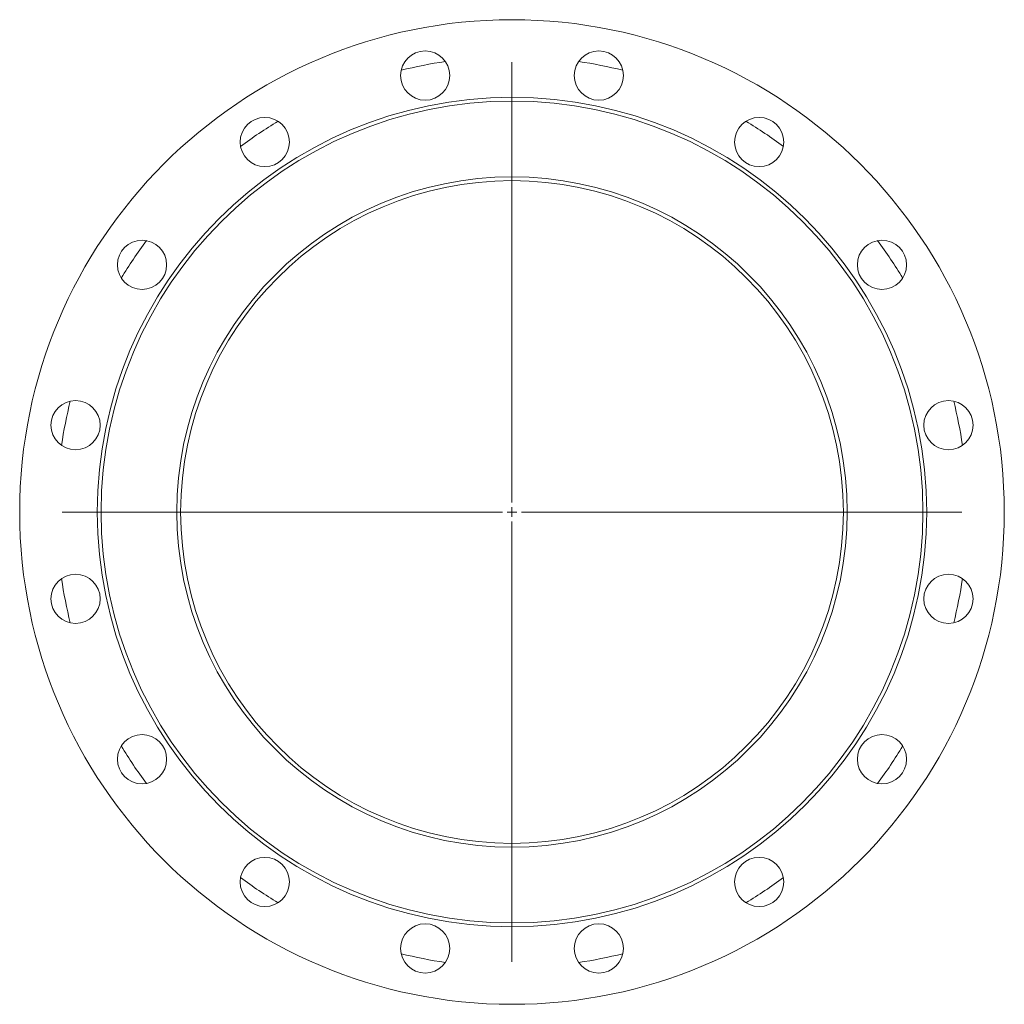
# Model space of a CAD drawing. Header units: millimetres. Extents: x -57 to 463, y -110 to 410.
import ezdxf

# ---------------------------------------------------------------- set-up
doc = ezdxf.new("R2010")
doc.units = ezdxf.units.MM

# ---------------------------------------------------------------- blocks, each defined once
blk = doc.blocks.new('SW_CENTERMARKSYMBOL_0')
at = {"color": 0, "linetype": 'Continuous', "lineweight": 0}
for p, q in [((0, 5), (0, 237.5)), ((-5, 0), (-237.5, 0)), ((0, 0), (-2.5, 0)), ((0, 0), (0, 2.5)), ((0, 0), (0, -2.5)), ((0, 0), (2.5, 0)), ((5, 0), (237.5, 0)), ((0, -5), (0, -237.5))]:
    blk.add_line(p, q, dxfattribs=at)

msp = doc.modelspace()

# ---------------------------------------------------------------- linework, layer by layer
at = {"color": 7, "linetype": 'Continuous', "lineweight": 15}
for centre, radius in [((202.59, 150.21), 260), ((156.75, 380.7), 13), ((248.44, 380.7), 13), ((202.59, 150.21), 219), ((202.59, 150.21), 217), ((72.03, 345.61), 13), ((333.15, 345.61), 13), ((202.59, 150.21), 177), ((202.59, 150.21), 175), ((7.2, 280.77), 13), ((397.99, 280.77), 13), ((-27.89, 196.06), 13), ((433.08, 196.06), 13), ((-27.89, 104.37), 13), ((433.08, 104.37), 13), ((7.2, 19.65), 13), ((397.99, 19.65), 13), ((72.03, -45.18), 13), ((333.15, -45.18), 13), ((156.75, -80.27), 13), ((248.44, -80.27), 13)]:
    msp.add_circle(centre, radius, dxfattribs=at)
for start, end in [(98.4112, 104.0888), (75.9112, 81.5888), (120.9112, 126.5888), (53.4112, 59.0888), (143.4112, 149.0888), (30.9112, 36.5888), (165.9112, 171.5888), (8.4112, 14.0888), (188.4112, 194.0888), (345.9112, 351.5888), (210.9112, 216.5888), (323.4112, 329.0888), (233.4112, 239.0888), (300.9112, 306.5888), (255.9112, 261.5888), (278.4112, 284.0888)]:
    msp.add_arc((202.59, 150.21), 240.5, start, end, dxfattribs=at)

# ---------------------------------------------------------------- block references
at = {"color": 7, "linetype": 'Continuous', "lineweight": 0}
msp.add_blockref('SW_CENTERMARKSYMBOL_0', (202.59, 150.21), dxfattribs=at)

doc.saveas('drawing.dxf')
